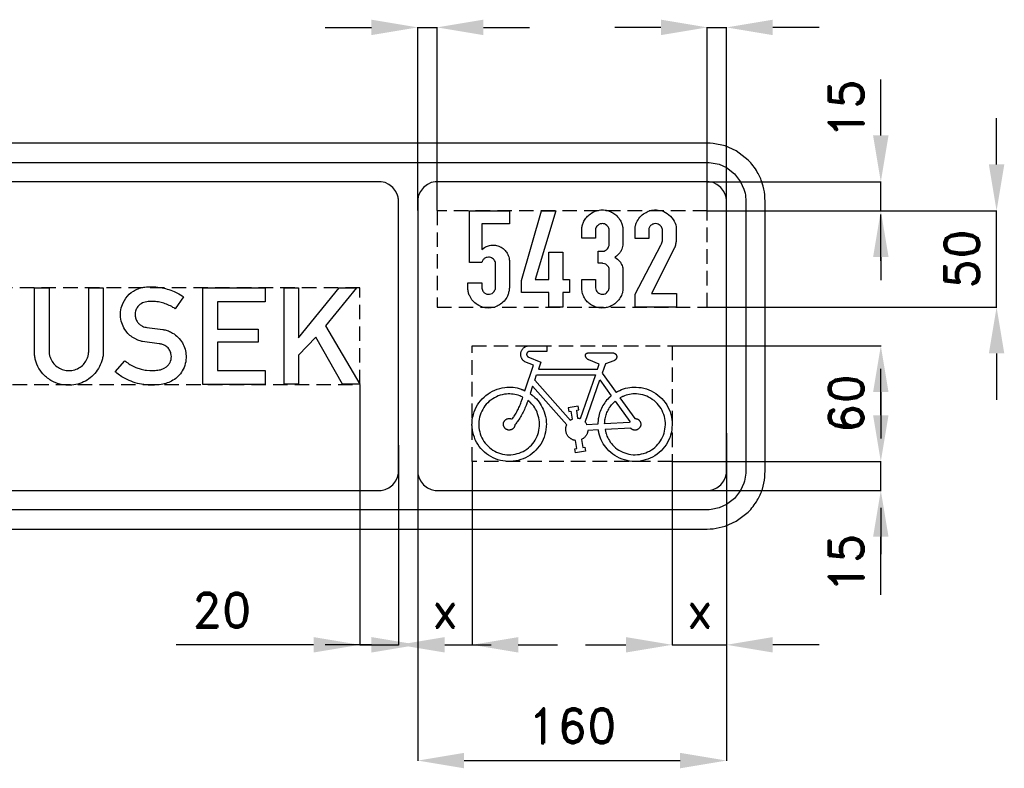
# Model space of a CAD drawing. Header units: millimetres. Extents: x 84 to 4098, y -145 to 1386.
# Tile 3 of 12: x 615 to 1125, y 367 to 755. Entities that reach past the tile are written whole.
import ezdxf

# ---------------------------------------------------------------- set-up
doc = ezdxf.new("R2010")
doc.units = ezdxf.units.MM
doc.header["$LTSCALE"] = 5
doc.linetypes.add('ČÁRKOVANÁX2', pattern=[1.5, 1, -0.5])
doc.layers.add('Kóty', color=2, linetype='Continuous')
doc.layers.add('Značka', color=7, linetype='Continuous')
doc.styles.get("Standard").update_dxf_attribs({"font": 'romand.shx', "height": 18})
doc.dimstyles.get("Standard").update_dxf_attribs({"dimtxt": 18, "dimasz": 24, "dimexe": 0.18, "dimexo": 0.0625, "dimgap": 9, "dimtad": 1, "dimdec": 0, "dimzin": 0, "dimdsep": 46, "dimtxsty": 'Standard', "dimcen": 0.09, "dimadec": 0, "dimazin": 0, "dimtfac": 1, "dimtdec": 0, "dimtofl": 0, "dimtmove": 0, "dimatfit": 3, "dimfxl": 1, "dimtolj": 1, "dimtzin": 0, "dimarcsym": 0})

# ---------------------------------------------------------------- blocks, each defined once
blk = doc.blocks.new('*D1')
at = {"layer": 'Defpoints', "color": 0, "transparency": 16777216}
for p in [(971.48, 656.13), (1121.48, 656.13), (971.48, 606.13)]:
    blk.add_point(p, dxfattribs=at)
at = {"layer": 'Kóty', "color": 0, "lineweight": -2, "transparency": 16777216}
for p, q in [((1121.48, 680.13), (1121.48, 704.13)), ((971.54, 656.13), (1121.66, 656.13)), ((971.54, 606.13), (1121.66, 606.13)), ((1121.48, 582.13), (1121.48, 558.13))]:
    blk.add_line(p, q, dxfattribs=at)
at = {"layer": 'Kóty', "color": 0, "transparency": 16777216}
for points in [[(1117.48, 680.13), (1125.48, 680.13), (1121.48, 656.13)], [(1117.48, 582.13), (1125.48, 582.13), (1121.48, 606.13)]]:
    blk.add_solid(points, dxfattribs=at)
at = {"layer": 'Kóty', "color": 0, "transparency": 16777216, "insert": (1103.48, 631.13), "char_height": 18, "attachment_point": 5, "rotation": 90}
blk.add_mtext('\\A1;50', dxfattribs=at)
blk = doc.blocks.new('*D24')
at = {"layer": 'Defpoints', "color": 0, "transparency": 16777216}
for p in [(821.48, 540.89), (981.48, 540.89), (981.48, 371.13)]:
    blk.add_point(p, dxfattribs=at)
at = {"layer": 'Kóty', "color": 0, "lineweight": -2, "transparency": 16777216}
for p, q in [((821.48, 540.82), (821.48, 370.95)), ((981.48, 540.82), (981.48, 370.95)), ((845.48, 371.13), (957.48, 371.13))]:
    blk.add_line(p, q, dxfattribs=at)
at = {"layer": 'Kóty', "color": 0, "transparency": 16777216}
for points in [[(845.48, 375.13), (845.48, 367.13), (821.48, 371.13)], [(957.48, 375.13), (957.48, 367.13), (981.48, 371.13)]]:
    blk.add_solid(points, dxfattribs=at)
at = {"layer": 'Kóty', "color": 0, "transparency": 16777216, "insert": (901.48, 389.13), "char_height": 18, "attachment_point": 5}
blk.add_mtext('\\A1;160', dxfattribs=at)

msp = doc.modelspace()

# ---------------------------------------------------------------- linework, layer by layer
at = {"layer": 'Kóty'}
for p, q in [((773.48, 751.13), (797.48, 751.13)), ((821.48, 656.19), (821.48, 751.31)), ((831.48, 656.19), (831.48, 751.31)), ((855.48, 751.13), (879.48, 751.13)), ((947.54, 751.13), (923.54, 751.13)), ((971.54, 656.19), (971.54, 751.31)), ((981.48, 656.19), (981.48, 751.31)), ((1029.48, 751.13), (1005.48, 751.13)), ((1061.48, 695.13), (1061.48, 724.13)), ((971.54, 671.13), (1061.66, 671.13)), ((971.54, 656.13), (1061.66, 656.13)), ((1061.48, 630.13), (1061.48, 654.13)), ((1061.48, 632.13), (1061.48, 620.13)), ((971.54, 606.13), (1061.66, 606.13)), ((953.42, 586.13), (1061.66, 586.13)), ((953.42, 586.13), (1061.66, 586.13)), ((1061.48, 550.13), (1061.48, 574.13)), ((791.48, 566.06), (791.48, 430.95)), ((1061.48, 562.13), (1061.48, 538.13)), ((821.48, 540.89), (821.48, 430.95)), ((811.48, 534.54), (811.48, 430.95)), ((849.6, 526.06), (849.6, 430.95)), ((953.36, 526.06), (953.36, 430.95)), ((953.42, 526.13), (1061.66, 526.13)), ((953.42, 526.13), (1061.66, 526.13)), ((981.48, 526.06), (981.48, 430.95)), ((953.42, 511.13), (1061.66, 511.13)), ((1061.48, 502.13), (1061.48, 478.13)), ((1061.48, 457.03), (1061.48, 487.13)), ((767.48, 431.13), (696.34, 431.13)), ((797.48, 431.13), (773.48, 431.13)), ((835.48, 431.13), (859.48, 431.13)), ((873.6, 431.13), (893.99, 431.13)), ((908.39, 431.13), (929.36, 431.13)), ((1029.48, 431.13), (1005.48, 431.13))]:
    msp.add_line(p, q, dxfattribs=at)
for points in [[(821.48, 751.13), (831.48, 751.13)], [(971.54, 751.13), (981.48, 751.13)], [(1061.48, 656.13), (1061.48, 671.13)], [(1121.48, 606.13), (1121.48, 656.13)], [(1061.48, 511.13), (1061.48, 526.13)], [(791.48, 431.13), (811.48, 431.13)], [(953.36, 431.13), (981.48, 431.13)]]:
    msp.add_lwpolyline(points, dxfattribs=at)
for points in [[(797.48, 755.13), (797.48, 747.13), (821.48, 751.13)], [(855.48, 755.13), (855.48, 747.13), (831.48, 751.13)], [(947.54, 755.13), (947.54, 747.13), (971.54, 751.13)], [(1005.48, 755.13), (1005.48, 747.13), (981.48, 751.13)], [(1057.48, 695.13), (1065.48, 695.13), (1061.48, 671.13)], [(1057.48, 632.13), (1065.48, 632.13), (1061.48, 656.13)], [(1057.48, 562.13), (1065.48, 562.13), (1061.48, 586.13)], [(1057.48, 550.13), (1065.48, 550.13), (1061.48, 526.13)], [(1057.48, 487.13), (1065.48, 487.13), (1061.48, 511.13)], [(767.48, 435.13), (767.48, 427.13), (791.48, 431.13)], [(797.48, 435.13), (797.48, 427.13), (821.48, 431.13)], [(835.48, 435.13), (835.48, 427.13), (811.48, 431.13)], [(873.6, 435.13), (873.6, 427.13), (849.6, 431.13)], [(929.36, 435.13), (929.36, 427.13), (953.36, 431.13)], [(1005.48, 435.13), (1005.48, 427.13), (981.48, 431.13)]]:
    msp.add_solid(points, dxfattribs=at)
at = {"layer": 'Značka', "color": 3}
for points in [[(310.55, 491.13), (971.48, 491.13), (973.05, 491.19), (974.62, 491.29), (980.75, 492.55), (986.48, 495.15), (992.73, 499.87, 0.06835), (997.46, 506.13, 0.056395), (1000.1, 511.86, 0.061144), (1001.32, 517.99), (1001.43, 519.56), (1001.48, 521.13), (1001.48, 661.13), (1001.42, 662.7), (1001.32, 664.27, 0.055759), (1000.06, 670.4, 0.05621), (997.46, 676.13, 0.069646), (992.74, 682.37), (986.48, 687.11), (980.75, 689.74), (974.62, 690.97), (973.05, 691.07), (971.48, 691.13), (310.55, 691.13)], [(304.51, 681.13), (971.48, 681.13), (972.53, 681.09), (973.57, 681.02), (977.66, 680.18), (981.48, 678.45), (985.64, 675.3), (988.8, 671.13), (990.56, 667.31, -0.061229), (991.37, 663.22), (991.44, 662.18), (991.48, 661.13), (991.48, 521.13), (991.44, 520.08), (991.37, 519.04, -0.055717), (990.53, 514.95), (988.8, 511.13), (985.65, 506.97), (981.48, 503.81), (977.66, 502.05), (973.57, 501.24), (972.53, 501.17), (971.48, 501.13), (304.51, 501.13)], [(289.48, 511.13), (801.48, 511.13), (802.01, 511.15), (802.53, 511.18), (804.57, 511.6), (806.48, 512.47), (808.56, 514.04), (810.14, 516.13), (811.02, 518.04), (811.43, 520.08), (811.46, 520.61), (811.48, 521.13), (811.48, 661.13), (811.46, 661.65), (811.43, 662.18, 0.055845), (811.01, 664.22), (810.14, 666.13), (808.57, 668.21), (806.48, 669.79), (804.57, 670.67), (802.53, 671.08), (802.01, 671.11), (801.48, 671.13), (289.48, 671.13)], [(971.48, 671.13), (831.48, 671.13), (830.96, 671.11), (830.44, 671.08), (828.39, 670.66), (826.48, 669.79), (824.4, 668.22), (822.82, 666.13), (821.94, 664.22), (821.54, 662.18), (821.5, 661.65), (821.48, 661.13), (821.48, 521.13), (821.5, 520.61), (821.54, 520.08, 0.055845), (821.96, 518.04), (822.82, 516.13), (824.4, 514.05), (826.48, 512.47), (828.39, 511.59), (830.44, 511.18), (830.96, 511.15), (831.48, 511.13), (971.48, 511.13), (972.01, 511.15), (972.53, 511.18), (974.57, 511.6), (976.48, 512.47), (978.56, 514.04), (980.14, 516.13), (981.02, 518.04), (981.43, 520.08), (981.46, 520.61), (981.48, 521.13), (981.48, 661.13), (981.46, 661.65), (981.43, 662.18, 0.055844), (981.01, 664.22), (980.14, 666.13), (978.57, 668.21), (976.48, 669.79), (974.57, 670.67), (972.53, 671.08), (972.01, 671.11), (971.48, 671.13)], [(854.66, 618.69), (854.66, 616.16), (854.68, 616.04), (854.7, 615.91, 0.060896), (854.98, 614.92, 0.077585), (855.52, 614.05, 0.110157), (856.61, 613.17, 0.106085), (857.98, 612.82, 0.104851), (859.39, 612.99, 0.113313), (860.58, 613.7), (861.1, 614.32), (861.5, 615.04), (861.69, 615.49, 0.062901), (861.79, 615.96), (861.8, 616.07, 0.005215), (861.8, 616.19), (861.8, 628.51), (861.8, 628.67), (861.78, 628.84, 0.078294), (861.54, 629.81, 0.077189), (861.02, 630.67, 0.08017), (860.24, 631.38, 0.074563), (859.29, 631.83, 0.08427), (858.12, 632.02, 0.089055), (856.94, 631.79, 0.105036), (855.68, 631.04, 0.127306), (854.91, 629.85), (854.82, 629.59), (854.75, 629.32), (848.35, 629.32), (848.35, 656.13), (868.96, 656.13), (868.96, 649.4), (854.67, 649.4), (854.67, 636.01), (855.39, 636.57), (856.15, 637.08, -0.068941), (858.19, 637.98, -0.071297), (860.41, 638.28, -0.08145), (862.95, 637.93, -0.080088), (865.24, 636.8, -0.065109), (866.82, 635.42, -0.05931), (868.02, 633.69, -0.049066), (868.65, 632.26, -0.065945), (868.94, 630.74), (868.95, 630.52), (868.96, 630.29), (868.96, 616.01), (868.94, 615.81), (868.93, 615.62, -0.03892), (868.58, 613.71, -0.047651), (867.92, 611.89, -0.079202), (866.21, 609.27, -0.076924), (863.77, 607.29, -0.064691), (861.44, 606.19, -0.06379), (858.9, 605.72, -0.08242), (855.46, 606.02, -0.086165), (852.31, 607.43, -0.076499), (850.02, 609.4, -0.071417), (848.4, 611.95, -0.049835), (847.73, 613.78, -0.060196), (847.47, 615.7), (847.46, 615.9), (847.46, 616.1), (847.46, 618.69), (854.66, 618.69)], [(906.44, 620.45), (913.58, 620.45), (913.58, 616.51), (913.59, 616.31), (913.61, 616.11, 0.080656), (913.99, 614.82, 0.10118), (914.8, 613.73, 0.107881), (915.94, 613.01, 0.103758), (917.3, 612.8, 0.095618), (918.53, 613.06, 0.096871), (919.56, 613.75), (920.07, 614.35, 0.054194), (920.43, 615.05), (920.58, 615.53), (920.68, 616.03), (920.69, 616.12), (920.71, 616.22), (920.71, 625.55), (920.7, 625.68), (920.7, 625.82, 0.083241), (920.48, 626.67, 0.064237), (920.02, 627.43), (919.54, 627.96), (918.96, 628.37), (918.22, 628.67), (917.44, 628.84), (917.21, 628.88), (916.99, 628.92), (914.91, 628.92), (914.91, 635.11), (917.06, 635.11), (917.26, 635.11), (917.45, 635.11), (918.06, 635.21), (918.64, 635.44), (919.34, 635.87), (919.9, 636.45), (920.19, 636.89), (920.42, 637.37), (920.58, 637.8, 0.048417), (920.68, 638.23), (920.69, 638.35), (920.7, 638.46), (920.7, 645.76), (920.69, 645.95), (920.69, 646.15, 0.067297), (920.51, 646.99, 0.062014), (920.12, 647.77, 0.067079), (919.52, 648.49), (918.76, 649.03, 0.081677), (917.74, 649.38, 0.081701), (916.65, 649.39, 0.101195), (915.37, 648.95, 0.090884), (914.31, 648.04, 0.072218), (913.78, 647.24, 0.106379), (913.57, 646.34, 0.01374), (913.56, 646.2), (913.57, 646.06), (913.57, 641.84), (906.44, 641.84), (906.44, 646.21), (906.44, 646.38), (906.44, 646.55, -0.057638), (906.72, 648.37, -0.046021), (907.37, 650.12, -0.056923), (908.64, 652.28, -0.060264), (910.37, 654.07, -0.070626), (912.79, 655.62, -0.073378), (915.56, 656.43, -0.075915), (918.53, 656.48, -0.074331), (921.38, 655.65, -0.064164), (923.62, 654.33, -0.060423), (925.46, 652.5, -0.050648), (926.65, 650.73, -0.056496), (927.44, 648.77), (927.65, 647.88, -0.021291), (927.78, 646.98), (927.81, 646.7), (927.83, 646.41), (927.83, 638.74), (927.81, 638.49), (927.79, 638.23, -0.049561), (927.49, 636.82, -0.046687), (926.93, 635.47, -0.060342), (925.87, 633.87, -0.065386), (924.46, 632.59), (924.02, 632.29), (923.57, 632.01), (924.33, 631.51), (925.05, 630.96, -0.054677), (926.24, 629.72, -0.059755), (927.12, 628.25, -0.044618), (927.56, 627.08, -0.041855), (927.78, 625.85), (927.81, 625.63), (927.83, 625.41), (927.83, 615.95), (927.83, 615.69, -0.00657), (927.82, 615.43, -0.079421), (927.31, 612.87, -0.066585), (926.07, 610.53, -0.068508), (924.18, 608.36, -0.069573), (921.8, 606.8, -0.056368), (919.66, 606, -0.056422), (917.4, 605.7, -0.067323), (914.65, 605.96, -0.068355), (912.07, 606.94, -0.0574), (910.19, 608.19, -0.055502), (908.62, 609.84, -0.063114), (907.31, 612.03, -0.072887), (906.62, 614.46), (906.54, 615.16), (906.47, 615.85), (906.45, 615.99), (906.44, 616.12), (906.44, 620.45)], [(934.08, 606.14), (934.08, 612.83), (947.43, 638.29), (947.62, 638.63), (947.8, 638.98), (947.99, 639.46), (948.14, 639.95), (948.26, 640.43, 0.03799), (948.33, 640.92, 0.013827), (948.34, 641.11), (948.34, 641.3), (948.34, 645.98), (948.33, 646.21), (948.31, 646.43, 0.081966), (948.02, 647.3, 0.063939), (947.49, 648.08, 0.077746), (946.59, 648.88, 0.090397), (945.5, 649.33, 0.119746), (943.91, 649.34, 0.119899), (942.46, 648.61, 0.105399), (941.56, 647.56, 0.11748), (941.2, 646.28), (941.19, 646.1), (941.19, 645.92), (941.19, 641.77), (934.08, 641.77), (934.08, 646.28), (934.09, 646.51), (934.1, 646.73, -0.043444), (934.35, 648.39, -0.044629), (934.88, 649.98, -0.083919), (936.64, 652.79, -0.078559), (939.21, 654.91, -0.063904), (941.59, 656.06, -0.067303), (944.16, 656.54, -0.100409), (948.1, 656.04, -0.096999), (951.64, 654.02, -0.10291), (954.43, 650.69, -0.126661), (955.48, 646.64), (955.48, 646.41), (955.49, 646.19), (955.49, 641.27), (955.48, 641.09), (955.47, 640.91, -0.021215), (955.39, 640.08, -0.012382), (955.24, 639.26, -0.016352), (955.02, 638.22, -0.029101), (954.7, 637.22), (954.64, 637.08), (954.59, 636.95), (942.6, 613.27), (955.5, 613.27), (955.5, 606.14), (934.08, 606.14)], [(622.76, 616.13), (630.37, 616.13), (630.37, 583.11), (630.39, 582.88), (630.4, 582.65, 0.039551), (630.69, 580.99, 0.043647), (631.25, 579.39, 0.07949), (632.87, 576.79, 0.080072), (635.23, 574.82, 0.074653), (637.8, 573.66, 0.071348), (640.61, 573.28, 0.07719), (643.69, 573.69, 0.082042), (646.48, 575.03, 0.077975), (648.65, 577.01, 0.072575), (650.14, 579.55, 0.046163), (650.7, 581.19, 0.054604), (650.92, 582.9, 0.004327), (650.92, 583.06), (650.92, 583.23), (650.92, 616.13), (658.48, 616.13), (658.48, 583.13), (658.48, 582.87), (658.48, 582.6, -0.044941), (658.27, 580.45, -0.033034), (657.71, 578.33, -0.057657), (655.95, 574.34, -0.066517), (653.28, 570.91, -0.064414), (650.09, 568.34, -0.060301), (646.36, 566.62, -0.061459), (642.21, 565.73, -0.061711), (637.97, 565.87, -0.080241), (632.63, 567.49, -0.08421), (628.08, 570.73, -0.072633), (625.15, 574.41, -0.072786), (623.39, 578.74, -0.029075), (622.99, 580.7, -0.022458), (622.78, 582.69), (622.77, 582.91), (622.76, 583.14), (622.76, 616.13)], [(669.64, 578.39), (670.11, 578), (670.59, 577.61, 0.039096), (672.88, 576.1), (675.38, 574.92), (678.07, 573.99, 0.03986), (680.83, 573.47), (682.7, 573.34), (684.59, 573.35, 0.035332), (687.42, 573.59, 0.084127), (690.06, 574.47), (691.28, 575.25, 0.055983), (692.31, 576.29, 0.057301), (693.1, 577.53, 0.056938), (693.6, 578.92, 0.062846), (693.8, 580.51, 0.064411), (693.59, 582.11, 0.085823), (692.72, 584.12, 0.089177), (691.23, 585.72, 0.071888), (689.66, 586.64, 0.059282), (687.92, 587.12), (687.7, 587.16), (687.49, 587.19), (678.77, 588.31), (678.42, 588.41), (678.07, 588.52), (676.39, 589.08), (674.77, 589.81, -0.06221), (672.32, 591.49, -0.055295), (670.3, 593.72, -0.068821), (668.37, 597.1, -0.072886), (667.46, 600.87, -0.07466), (667.57, 604.74, -0.072257), (668.81, 608.46, -0.094611), (671.97, 612.83, -0.103603), (676.49, 615.64, -0.055193), (679.35, 616.45, -0.035044), (682.33, 616.73), (685.67, 616.66), (688.97, 616.2, -0.032897), (692.55, 615.26, -0.029884), (695.99, 613.88), (697.73, 613.01), (699.37, 611.97), (699.69, 611.74), (700.01, 611.51), (695.72, 605.35), (695.16, 605.7), (694.6, 606.04, 0.031799), (691.95, 607.37, 0.035463), (689.17, 608.33, 0.037875), (686.32, 608.92, 0.03564), (683.36, 609.08, 0.056959), (680.22, 608.78, 0.118683), (677.49, 607.48, 0.089634), (676.09, 605.97, 0.077147), (675.25, 604.06, 0.05096), (675, 602.76, 0.054996), (675.03, 601.46, 0.07658), (675.55, 599.63, 0.07019), (676.58, 598.01, 0.053186), (677.57, 597.01), (678.74, 596.26), (679.38, 595.98), (680.04, 595.79), (680.56, 595.69), (681.08, 595.62), (689.33, 594.54), (689.61, 594.5), (689.89, 594.46, -0.057661), (692.21, 593.83, -0.045361), (694.38, 592.72, -0.062106), (697.27, 590.48, -0.068466), (699.47, 587.59, -0.067376), (700.88, 584.38, -0.06453), (701.4, 580.9, -0.073533), (700.99, 576.86, -0.075691), (699.42, 573.11, -0.065645), (697.32, 570.35, -0.066661), (694.59, 568.24, -0.056083), (691.66, 566.89, -0.038282), (688.5, 566.11, -0.042157), (683.99, 565.66, -0.042476), (679.48, 565.98, -0.040673), (675.08, 566.96, -0.036886), (670.87, 568.61), (668.12, 570.07, -0.03891), (665.6, 571.88), (665.16, 572.25), (664.73, 572.63), (669.64, 578.39)], [(922.97, 582.38), (923.06, 582.36), (923.16, 582.34), (923.17, 582.33), (923.19, 582.33), (923.27, 582.3), (923.34, 582.28), (923.43, 582.24), (923.51, 582.2), (923.6, 582.16), (923.68, 582.11), (923.76, 582.06), (923.84, 582), (923.93, 581.93), (924.02, 581.85), (924.1, 581.77), (924.18, 581.68), (924.26, 581.58), (924.32, 581.48), (924.38, 581.38), (924.44, 581.27), (924.49, 581.16), (924.53, 581.05), (924.57, 580.94), (924.6, 580.82), (924.62, 580.7), (924.63, 580.59), (924.64, 580.47, -0.012292), (924.64, 580.35), (924.62, 580.19), (924.6, 580.03), (924.56, 579.87), (924.51, 579.71), (924.44, 579.56), (924.36, 579.42), (924.27, 579.28), (924.18, 579.15), (924.1, 579.04), (924.01, 578.94), (923.92, 578.85), (923.82, 578.76), (923.72, 578.68), (923.61, 578.61), (923.53, 578.55), (923.43, 578.5), (923.41, 578.49), (923.39, 578.48), (923.27, 578.42), (923.15, 578.37), (918.73, 576.69), (917.05, 571.89), (924.23, 561.95), (924.28, 561.98), (924.33, 562), (924.52, 562.11), (924.71, 562.21), (924.95, 562.34), (925.19, 562.47), (925.43, 562.6), (925.68, 562.72), (925.92, 562.84), (926.16, 562.96), (927.16, 563.39), (928.18, 563.76), (929.23, 564.07), (930.29, 564.31), (931.36, 564.5), (932.45, 564.61), (933.55, 564.66), (934.64, 564.65), (936, 564.58), (937.35, 564.41), (938.69, 564.14), (940, 563.77), (941.29, 563.31), (942.53, 562.74), (943.72, 562.08), (944.87, 561.35), (945.98, 560.55), (947.03, 559.68), (948.02, 558.74), (948.92, 557.72), (949.75, 556.64), (950.5, 555.5), (951.16, 554.3), (951.73, 553.07), (952.24, 551.8), (952.66, 550.5), (952.98, 549.18), (953.2, 547.83), (953.32, 546.47, -0.020956), (953.34, 545.11), (953.25, 543.75), (953.08, 542.4), (952.83, 541.06), (952.49, 539.74), (952.05, 538.45), (951.51, 537.2), (950.88, 535.98), (950.17, 534.82), (949.37, 533.72), (948.49, 532.68), (947.56, 531.68), (946.56, 530.75), (945.5, 529.89), (944.37, 529.13), (943.2, 528.44), (941.97, 527.84), (940.7, 527.34), (939.4, 526.93), (938.08, 526.59), (936.74, 526.34), (935.38, 526.19), (934.02, 526.15), (932.66, 526.19), (931.3, 526.35), (929.97, 526.61), (928.65, 526.96), (927.35, 527.38), (926.09, 527.89), (924.87, 528.49), (923.7, 529.18), (922.57, 529.96), (921.51, 530.82), (920.52, 531.75), (919.59, 532.76), (918.88, 533.59), (918.22, 534.46), (917.61, 535.38), (917.06, 536.33), (916.57, 537.3), (916.15, 538.3), (915.8, 539.33), (915.51, 540.37), (915.44, 540.64), (915.38, 540.9), (915.33, 541.11), (915.29, 541.33), (915.28, 541.38), (915.27, 541.43), (915.06, 542.5), (909.65, 542.23), (909.6, 541.93), (909.56, 541.63), (909.54, 541.57), (909.53, 541.52), (909.48, 541.28), (909.41, 541.05), (909.31, 540.76), (909.2, 540.48), (909.07, 540.21), (908.93, 539.94), (908.77, 539.68), (908.6, 539.43), (908.42, 539.19), (908.23, 538.95), (908.02, 538.73), (907.8, 538.51), (907.57, 538.32), (907.33, 538.13), (907.13, 538), (906.93, 537.87), (906.88, 537.84), (906.82, 537.82), (906.56, 537.67), (906.29, 537.54), (906.96, 533.32), (908.07, 533.5), (908.39, 531.52), (903.21, 530.69), (902.89, 532.67), (904, 532.84), (903.32, 537.06), (903.06, 537.1), (902.79, 537.14), (902.74, 537.16), (902.68, 537.17), (902.47, 537.21), (902.26, 537.27), (902.01, 537.35), (901.75, 537.45), (901.5, 537.56), (901.26, 537.68), (901.02, 537.82), (900.79, 537.96), (900.51, 538.15), (900.24, 538.36), (899.99, 538.58), (899.75, 538.82), (899.52, 539.07), (899.31, 539.34), (899.12, 539.62), (898.94, 539.91), (898.78, 540.21), (898.64, 540.52), (898.51, 540.83), (898.41, 541.15), (898.32, 541.48), (898.25, 541.82), (898.21, 542.15), (898.19, 542.49), (898.17, 542.76), (898.18, 543.04), (898.19, 543.31), (898.22, 543.58), (898.27, 543.85), (898.32, 544.11), (898.38, 544.32), (898.45, 544.53), (898.47, 544.58), (898.48, 544.63), (898.58, 544.88), (898.68, 545.13), (880.99, 565.12), (879.69, 561.31), (880.55, 560.67), (880.59, 560.64), (880.64, 560.6), (880.81, 560.47), (880.97, 560.34), (881.18, 560.17), (881.39, 560), (882.19, 559.3), (882.95, 558.54), (883.66, 557.75), (884.32, 556.91), (884.94, 556.03), (885.5, 555.11), (886, 554.16), (886.46, 553.18), (886.97, 551.94), (887.4, 550.67), (887.73, 549.38), (887.96, 548.06), (888.1, 546.72), (888.13, 545.38, -0.01955), (888.07, 544.04), (887.91, 542.71), (887.69, 541.39), (887.38, 540.08), (886.98, 538.81), (886.47, 537.56), (885.89, 536.36), (885.21, 535.2), (884.45, 534.1), (883.61, 533.05), (882.72, 532.04), (881.77, 531.1), (880.75, 530.23), (879.67, 529.44), (878.53, 528.73), (877.35, 528.11), (876.12, 527.57), (874.86, 527.12), (873.57, 526.74), (872.27, 526.44), (870.94, 526.24), (869.6, 526.14), (868.26, 526.14), (866.93, 526.24), (865.6, 526.43), (864.29, 526.72), (863, 527.07), (861.73, 527.51), (860.5, 528.04), (859.31, 528.66), (858.17, 529.36), (857.09, 530.15), (856.07, 531.02), (855.11, 531.95), (854.19, 532.94), (853.35, 533.98), (852.59, 535.08), (851.91, 536.24), (851.31, 537.44), (850.81, 538.68), (850.4, 539.95), (850.08, 541.25), (849.82, 542.57), (849.66, 543.9), (849.59, 545.24, -0.01876), (849.63, 546.58), (849.75, 547.91), (849.98, 549.23), (850.31, 550.53), (850.72, 551.81), (851.2, 553.06), (851.76, 554.28), (852.41, 555.45), (853.15, 556.57), (853.96, 557.64), (854.86, 558.63), (855.82, 559.56), (856.85, 560.43), (857.91, 561.24), (859.03, 561.97), (860.2, 562.62), (861.42, 563.18), (862.68, 563.65), (863.96, 564.03), (865.27, 564.31), (866.6, 564.51), (867.67, 564.62), (868.75, 564.68), (869.83, 564.67), (870.9, 564.59), (871.96, 564.45), (873.01, 564.24), (874.04, 563.96), (875.05, 563.62), (875.3, 563.53), (875.55, 563.43), (875.75, 563.36), (875.95, 563.28), (876, 563.26), (876.05, 563.24), (877.04, 562.82), (881.53, 576), (877, 577.85), (876.81, 577.98), (876.63, 578.1), (876.6, 578.13), (876.56, 578.16), (876.43, 578.27), (876.3, 578.39), (876.14, 578.54), (875.99, 578.71), (875.85, 578.88), (875.72, 579.05), (875.59, 579.24), (875.48, 579.43), (875.35, 579.67), (875.23, 579.92), (875.13, 580.18), (875.05, 580.44), (874.98, 580.71), (874.93, 580.99), (874.9, 581.26), (874.89, 581.54), (874.89, 581.81), (874.9, 582.09), (874.93, 582.36), (874.99, 582.64), (875.05, 582.9), (875.14, 583.17), (875.24, 583.42), (875.36, 583.67), (875.49, 583.92), (875.63, 584.15), (875.79, 584.38), (875.97, 584.6), (876.15, 584.8), (876.35, 584.99), (876.56, 585.17), (876.78, 585.34), (876.97, 585.46), (877.16, 585.58), (877.35, 585.69), (877.55, 585.78), (877.75, 585.87), (877.96, 585.94), (878.17, 586), (878.39, 586.05), (878.44, 586.06), (878.5, 586.08), (878.54, 586.08), (878.58, 586.09), (878.59, 586.09), (878.61, 586.09), (878.82, 586.13), (888.35, 586.13), (888.35, 583.13), (879.24, 583.13), (879.17, 583.12), (879.1, 583.11), (879.09, 583.11), (879.07, 583.11), (879.02, 583.09), (878.96, 583.08), (878.9, 583.06), (878.83, 583.03), (878.76, 583), (878.7, 582.97), (878.64, 582.93), (878.58, 582.89), (878.5, 582.84), (878.43, 582.79), (878.36, 582.73), (878.3, 582.67), (878.24, 582.6), (878.19, 582.53), (878.14, 582.45), (878.1, 582.37), (878.05, 582.29), (878.02, 582.21), (877.99, 582.13), (877.96, 582.04), (877.94, 581.96), (877.93, 581.87), (877.92, 581.78), (877.91, 581.69), (877.91, 581.6), (877.92, 581.51), (877.93, 581.42), (877.95, 581.33), (877.97, 581.25), (878, 581.16), (878.04, 581.08), (878.07, 581), (878.11, 580.93), (878.14, 580.87), (878.18, 580.81), (878.23, 580.75), (878.27, 580.7), (878.32, 580.65), (878.36, 580.61), (878.4, 580.57), (878.41, 580.56), (878.42, 580.55), (878.48, 580.5), (878.54, 580.46), (885.28, 577.71), (884.02, 574.02), (914.62, 574.02), (915.51, 576.56), (910.21, 578.75), (910.09, 578.81), (909.96, 578.87), (909.94, 578.88), (909.92, 578.89), (909.82, 578.95), (909.73, 579), (909.62, 579.08), (909.51, 579.16), (909.4, 579.25), (909.3, 579.34), (909.2, 579.43), (909.1, 579.53), (908.99, 579.66), (908.88, 579.79), (908.78, 579.93), (908.68, 580.07), (908.6, 580.22), (908.53, 580.38), (908.48, 580.54), (908.43, 580.71), (908.41, 580.8), (908.4, 580.89), (908.39, 580.98), (908.38, 581.07), (908.38, 581.17), (908.39, 581.26), (908.4, 581.35), (908.42, 581.44), (908.45, 581.53), (908.48, 581.62), (908.52, 581.7), (908.57, 581.78), (908.62, 581.86), (908.68, 581.93), (908.74, 582), (908.81, 582.06), (908.87, 582.11), (908.93, 582.16), (908.99, 582.2), (909.06, 582.24), (909.12, 582.27), (909.19, 582.3), (909.26, 582.33), (909.33, 582.35), (909.35, 582.35), (909.37, 582.35), (909.38, 582.36), (909.4, 582.36), (909.42, 582.37), (909.44, 582.37), (909.46, 582.37), (909.48, 582.38), (922.97, 582.38)], [(871.84, 545.09), (871.82, 544.93), (871.79, 544.76), (871.78, 544.73), (871.77, 544.69), (871.74, 544.56), (871.7, 544.43), (871.64, 544.27), (871.57, 544.12), (871.49, 543.96), (871.4, 543.82), (871.31, 543.68), (871.2, 543.54), (871.06, 543.38), (870.91, 543.23), (870.76, 543.08), (870.58, 542.96), (870.41, 542.84), (870.22, 542.74), (870.02, 542.65), (869.82, 542.58), (869.62, 542.52), (869.41, 542.47), (869.2, 542.43), (868.99, 542.42), (868.77, 542.42), (868.56, 542.43), (868.35, 542.46), (868.14, 542.51), (867.94, 542.57), (867.74, 542.64), (867.54, 542.72), (867.35, 542.82), (867.17, 542.94), (867, 543.06), (866.84, 543.2), (866.69, 543.35), (866.55, 543.51), (866.42, 543.68), (866.3, 543.86), (866.19, 544.04), (866.1, 544.24), (866.03, 544.43), (865.97, 544.64), (865.92, 544.85), (865.88, 545.06), (865.86, 545.27), (865.86, 545.48), (865.87, 545.69), (865.9, 545.91), (865.94, 546.11), (866, 546.32), (866.07, 546.52), (866.16, 546.72), (866.25, 546.91), (866.36, 547.09), (866.49, 547.26), (866.63, 547.43), (866.77, 547.58), (866.93, 547.72), (867.1, 547.85), (867.28, 547.97), (867.46, 548.08), (867.65, 548.17), (867.85, 548.25), (868.05, 548.31), (868.26, 548.36), (868.47, 548.39), (868.69, 548.41), (868.86, 548.42), (869.03, 548.42), (869.2, 548.41), (869.37, 548.38), (869.54, 548.35), (869.7, 548.31), (869.83, 548.26), (869.96, 548.21), (869.99, 548.2), (870.02, 548.19), (870.17, 548.12), (870.32, 548.04), (870.7, 548.56), (871.06, 549.08), (871.14, 549.19), (871.21, 549.29), (871.49, 549.72), (871.77, 550.15), (872.11, 550.69), (872.43, 551.24), (872.75, 551.8), (873.06, 552.36), (873.35, 552.93), (873.64, 553.51), (873.91, 554.08), (874.18, 554.66), (874.44, 555.25), (874.68, 555.84), (874.92, 556.44), (875.14, 557.04), (875.3, 557.52), (875.46, 558.01), (875.5, 558.13), (875.54, 558.26), (875.72, 558.87), (875.9, 559.48), (875.11, 559.84), (875.07, 559.86), (875.03, 559.88), (874.87, 559.94), (874.71, 560.01), (874.51, 560.09), (874.3, 560.17), (873.48, 560.46), (872.65, 560.7), (871.8, 560.89), (870.94, 561.03), (870.07, 561.12), (869.2, 561.16), (868.33, 561.14), (867.45, 561.08), (866.37, 560.96), (865.3, 560.76), (864.25, 560.49), (863.22, 560.13), (862.21, 559.71), (861.24, 559.21), (860.32, 558.64), (859.43, 558), (858.57, 557.33), (857.76, 556.6), (857.01, 555.81), (856.32, 554.97), (855.69, 554.08), (855.13, 553.14), (854.64, 552.17), (854.21, 551.17), (853.84, 550.14), (853.54, 549.1), (853.31, 548.03), (853.17, 546.95), (853.1, 545.86, 0.020412), (853.11, 544.77), (853.21, 543.69), (853.37, 542.61), (853.59, 541.54), (853.88, 540.5), (854.25, 539.47), (854.7, 538.48), (855.21, 537.51), (855.79, 536.59), (856.44, 535.72), (857.15, 534.89), (857.9, 534.1), (858.7, 533.36), (859.55, 532.68), (860.45, 532.07), (861.39, 531.52), (862.37, 531.04), (863.38, 530.64), (864.42, 530.3), (865.47, 530.02), (866.54, 529.81), (867.62, 529.68), (868.71, 529.64), (869.8, 529.66), (870.88, 529.77), (871.96, 529.96), (873.01, 530.22), (874.06, 530.53), (875.08, 530.92), (876.07, 531.37), (877.02, 531.91), (877.93, 532.5), (878.8, 533.16), (879.61, 533.89), (880.37, 534.67), (881.1, 535.48), (881.76, 536.34), (882.36, 537.25), (882.89, 538.21), (883.36, 539.19), (883.75, 540.21), (884.06, 541.25), (884.3, 542.31), (884.48, 543.39), (884.6, 544.47), (884.63, 545.56), (884.58, 546.64), (884.46, 547.73), (884.25, 548.8), (883.97, 549.85), (883.62, 550.88), (883.3, 551.7), (882.94, 552.5), (882.54, 553.28), (882.08, 554.03), (881.59, 554.74), (881.05, 555.42), (880.47, 556.07), (879.85, 556.67), (879.69, 556.82), (879.53, 556.97), (879.4, 557.09), (879.27, 557.2), (879.24, 557.23), (879.2, 557.26), (878.54, 557.82), (878.32, 557.13), (878.09, 556.44), (878.05, 556.31), (878, 556.17), (877.8, 555.63), (877.6, 555.08), (877.33, 554.41), (877.05, 553.75), (876.76, 553.08), (876.45, 552.43), (876.13, 551.78), (875.8, 551.14), (875.46, 550.5), (875.11, 549.87), (874.74, 549.24), (874.36, 548.62), (873.97, 548.01), (873.57, 547.41), (873.24, 546.94), (872.9, 546.47), (872.81, 546.36), (872.72, 546.24), (872.29, 545.67), (871.84, 545.09)], [(934.02, 548.4), (934.19, 548.4), (934.36, 548.39), (934.39, 548.39), (934.43, 548.38), (934.56, 548.36), (934.7, 548.34), (934.86, 548.3), (935.02, 548.25), (935.18, 548.19), (935.34, 548.13), (935.49, 548.05), (935.64, 547.96), (935.82, 547.85), (935.99, 547.72), (936.15, 547.58), (936.3, 547.42), (936.44, 547.26), (936.56, 547.09), (936.67, 546.91), (936.77, 546.72), (936.86, 546.52), (936.93, 546.32), (936.99, 546.12), (937.04, 545.91), (937.07, 545.7), (937.08, 545.49, -0.019488), (937.07, 545.27), (937.05, 545.06), (937.02, 544.85), (936.98, 544.64), (936.92, 544.44), (936.84, 544.24), (936.76, 544.05), (936.65, 543.86), (936.53, 543.68), (936.4, 543.51), (936.26, 543.35), (936.12, 543.2), (935.95, 543.06), (935.78, 542.93), (935.6, 542.82), (935.42, 542.72), (935.22, 542.63), (935.02, 542.56), (934.82, 542.5), (934.61, 542.45), (934.4, 542.42), (934.19, 542.4), (933.97, 542.4), (933.76, 542.42), (933.55, 542.45), (933.34, 542.5), (933.18, 542.54), (933.01, 542.59), (932.86, 542.66), (932.7, 542.73), (932.55, 542.81), (932.41, 542.9), (932.3, 542.98), (932.19, 543.07), (932.17, 543.09), (932.14, 543.11), (932.02, 543.23), (931.89, 543.35), (918.57, 542.68), (918.76, 541.82), (918.98, 540.96), (919.03, 540.79), (919.08, 540.62), (919.3, 539.95), (919.56, 539.29), (919.92, 538.49), (920.33, 537.71), (920.78, 536.94), (921.28, 536.21), (921.83, 535.51), (922.42, 534.85), (923.18, 534.04), (923.99, 533.3), (924.86, 532.61), (925.78, 532), (926.74, 531.45), (927.75, 530.98), (928.78, 530.58), (929.84, 530.26), (930.91, 529.99), (932, 529.79), (933.1, 529.68), (934.21, 529.65), (935.31, 529.69), (936.41, 529.83), (937.49, 530.04), (938.56, 530.33), (939.61, 530.68), (940.64, 531.09), (941.63, 531.58), (942.58, 532.14), (943.5, 532.77), (944.35, 533.47), (945.16, 534.23), (945.91, 535.04), (946.62, 535.89), (947.26, 536.79), (947.84, 537.73), (948.35, 538.71), (948.78, 539.73), (949.14, 540.78), (949.42, 541.85), (949.62, 542.94), (949.76, 544.03), (949.84, 545.14, 0.020537), (949.83, 546.24), (949.73, 547.34), (949.56, 548.44), (949.3, 549.51), (948.96, 550.57), (948.55, 551.6), (948.09, 552.6), (947.57, 553.57), (946.97, 554.51), (946.3, 555.39), (945.57, 556.22), (944.78, 556.99), (943.93, 557.71), (943.04, 558.36), (942.12, 558.96), (941.15, 559.5), (940.15, 559.97), (939.12, 560.36), (938.05, 560.68), (936.97, 560.91), (935.88, 561.06), (934.77, 561.15), (933.88, 561.17), (932.99, 561.15), (932.11, 561.08), (931.23, 560.95), (930.36, 560.77), (929.52, 560.53), (928.69, 560.23), (927.87, 559.89), (927.67, 559.8), (927.47, 559.7), (927.31, 559.63), (927.15, 559.55), (927.12, 559.53), (927.08, 559.51), (926.29, 559.1), (934.02, 548.4)]]:
    msp.add_lwpolyline(points, format="xyb", dxfattribs=at)
at = {"layer": 'Značka', "color": 6, "linetype": 'ČÁRKOVANÁX2', "ltscale": 1.5}
msp.add_lwpolyline([(831.48, 606.13), (971.48, 606.13), (971.48, 656.13), (831.48, 656.13)], close=True, dxfattribs=at)
at = {"layer": 'Značka', "color": 3}
for points in [[(889.48, 606.13), (889.48, 613.69), (875.21, 613.69), (875.21, 619.97), (885.55, 656.14), (893.01, 656.14), (882.36, 620.41), (889.48, 620.41), (889.48, 634.68), (896.64, 634.68), (896.64, 620.41), (900.19, 620.41), (900.19, 613.69), (896.64, 613.69), (896.64, 606.13), (889.48, 606.13)], [(710.15, 566.13), (710.15, 616.12), (742.41, 616.12), (742.41, 608.92), (717.74, 608.92), (717.74, 594.66), (738.77, 594.66), (738.77, 587.96), (717.74, 587.96), (717.74, 573.23), (742.35, 573.23), (742.35, 566.13), (710.15, 566.13)], [(752.2, 566.14), (752.2, 616.13), (759.75, 616.13), (759.75, 590.22), (780.77, 616.13), (789.71, 616.13), (773.61, 596.48), (791.48, 566.14), (782.55, 566.14), (768.66, 590.62), (759.75, 581.23), (759.75, 566.14), (752.2, 566.14)], [(900.89, 552.24), (901.56, 548.02), (901.51, 547.99), (901.46, 547.97), (901.27, 547.87), (901.07, 547.77), (900.89, 547.66), (900.7, 547.54), (900.66, 547.51), (900.61, 547.47), (882.1, 568.38), (883, 571.02), (913.58, 571.02), (905.64, 548.26), (905.59, 548.28), (905.53, 548.29), (905.31, 548.35), (905.09, 548.41), (904.86, 548.45), (904.64, 548.48), (904.58, 548.49), (904.52, 548.49), (903.85, 552.71), (904.96, 552.89), (904.64, 554.86), (899.46, 554.03), (899.78, 552.06), (900.89, 552.24)], [(915.85, 568.44), (921.78, 560.22), (921.16, 559.66), (921.12, 559.64), (921.09, 559.61), (920.97, 559.49), (920.84, 559.38), (920.69, 559.24), (920.54, 559.09), (919.95, 558.5), (919.39, 557.87), (918.86, 557.22), (918.36, 556.55), (917.89, 555.85), (917.45, 555.13), (917.05, 554.39), (916.68, 553.63), (916.32, 552.86), (916, 552.08), (915.72, 551.29), (915.47, 550.48), (915.27, 549.66), (915.11, 548.84), (915.01, 548.18), (914.94, 547.51), (914.93, 547.34), (914.92, 547.17), (914.87, 546.33), (914.84, 545.49), (909.13, 545.21), (909.1, 545.28), (909.06, 545.36), (908.9, 545.65), (908.73, 545.93), (908.54, 546.2), (908.34, 546.46), (908.29, 546.52), (908.23, 546.58), (915.85, 568.44)], [(931.45, 546.84), (931.43, 546.82), (931.42, 546.79), (931.37, 546.69), (931.32, 546.58), (931.28, 546.48), (931.24, 546.37), (931.23, 546.34), (931.22, 546.31), (918.34, 545.67), (918.37, 546.33), (918.41, 547), (918.43, 547.13), (918.44, 547.26), (918.51, 547.79), (918.59, 548.32), (918.73, 548.97), (918.89, 549.61), (919.08, 550.25), (919.3, 550.88), (919.56, 551.5), (919.83, 552.11), (920.12, 552.72), (920.43, 553.31), (920.77, 553.89), (921.14, 554.44), (921.53, 554.98), (921.95, 555.5), (922.3, 555.9), (922.67, 556.28), (922.77, 556.38), (922.86, 556.47), (923.34, 556.93), (923.84, 557.38), (931.45, 546.84)]]:
    msp.add_lwpolyline(points, dxfattribs=at)
at = {"layer": 'Značka', "color": 6, "linetype": 'ČÁRKOVANÁX2', "ltscale": 1.5}
for points in [[(791.48, 616.13), (341.48, 616.13), (341.48, 566.13), (791.48, 566.13), (791.48, 616.13)], [(849.6, 526.13), (849.6, 586.13), (953.36, 586.13), (953.36, 526.13), (849.6, 526.13)]]:
    msp.add_lwpolyline(points, dxfattribs=at)

# ---------------------------------------------------------------- texts
at = {"layer": 'Kóty', "char_height": 18, "attachment_point": 5, "rotation": 90}
for s, insert in [('\\A1;15', (1043.48, 708.86)), ('\\A1;60', (1043.48, 556.13)), ('\\A1;15', (1043.48, 473.41))]:
    msp.add_mtext(s, dxfattribs=dict(at, insert=insert))
at = {"layer": 'Kóty', "char_height": 18, "attachment_point": 5}
for s, insert in [('\\A1;20', (719.91, 449.13)), ('\\A1;x', (835.7, 449.13)), ('\\A1;x', (967.68, 449.13))]:
    msp.add_mtext(s, dxfattribs=dict(at, insert=insert))

# ---------------------------------------------------------------- dimensions: what is measured, and where the dimension line sits
at = {"layer": 'Kóty'}
dim = msp.add_linear_dim(base=(1121.48, 656.13), p1=(971.48, 606.13), p2=(971.48, 656.13), angle=90, dimstyle='Standard', dxfattribs=at)
dim.commit()
dim.dimension.update_dxf_attribs({"geometry": '*D1', "text_midpoint": (1103.48, 631.13)})
dim = msp.add_linear_dim(base=(981.48, 371.13), p1=(821.48, 540.89), p2=(981.48, 540.89), dimstyle='Standard', dxfattribs=at)
dim.commit()
dim.dimension.update_dxf_attribs({"geometry": '*D24', "text_midpoint": (901.48, 389.13)})

doc.saveas('drawing.dxf')
